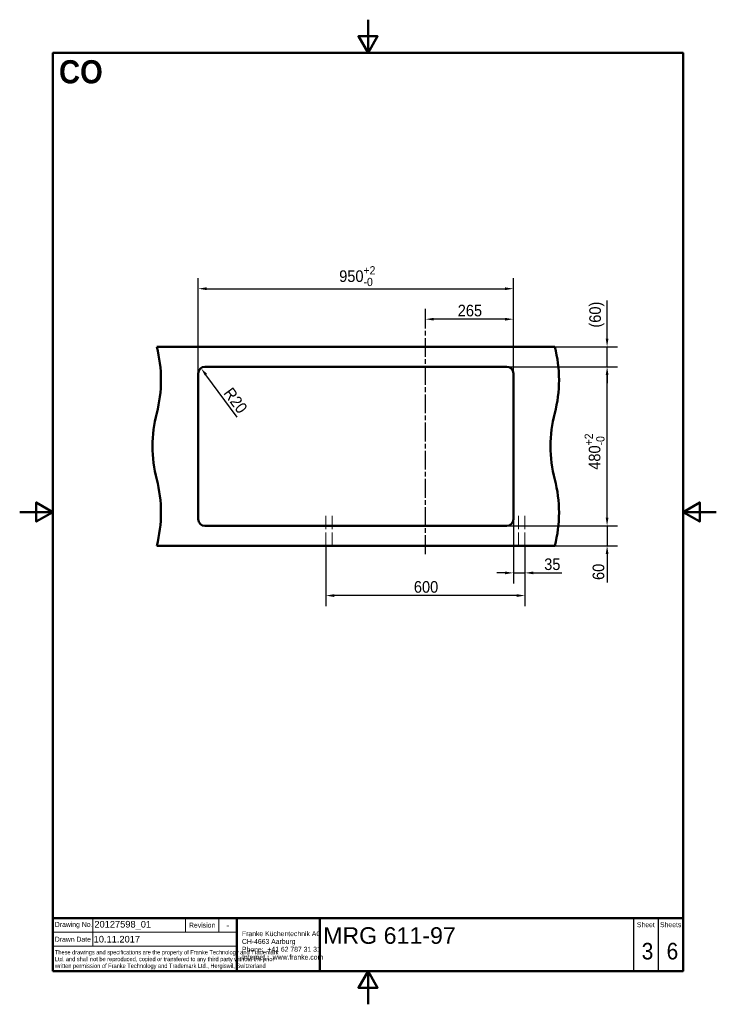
# Model space of a CAD drawing. Header units: millimetres. Extents: x 0 to 2100, y 0 to 2970.
import ezdxf
from ezdxf.enums import TextEntityAlignment as Align

# ---------------------------------------------------------------- set-up
doc = ezdxf.new("R2010")
doc.units = ezdxf.units.MM
doc.header["$LTSCALE"] = 10
for name, pattern in [('CHAIN', [0.3543, 0.2362, -0.0295, 0.0591, -0.0295]), ('DASH_DOT', [0.182, 0.1181, -0.0295, 0.0049, -0.0295]), ('DASHED', [0.2068, 0.1655, -0.0413])]:
    doc.linetypes.add(name, pattern=pattern)
for name, color, linetype, lineweight in [('Centerline(ISO)', 7, 'DASH_DOT', 25), ('Dimensions(ISO)', 7, 'Continuous', 25), ('Sketch Geometry(DIN)', 7, 'Continuous', 50), ('Sketch Geometry(ISO)', 7, 'Continuous', 50), ('Symbole(DIN)', 7, 'Continuous', 25), ('Symbols(ISO)', 7, 'Continuous', 25), ('Visible Edges(ISO)', 7, 'Continuous', 50)]:
    doc.layers.add(name, color=color, linetype=linetype, lineweight=lineweight)
doc.styles.add('Text Style20', font='arial.ttf')
doc.styles.add('Text Style40', font='arial.ttf')
doc.styles.add('Text Style9', font='arial.ttf')
doc.styles.add('Text_3.5mm', font='arial.ttf', dxfattribs={"width": 0.9})
doc.styles.add('Text_5.0mm', font='arial.ttf', dxfattribs={"width": 0.9})
doc.styles.add('Text__1.3mm', font='arial.ttf', dxfattribs={"width": 0.9})
doc.styles.add('Text__1.5mm', font='arial.ttf', dxfattribs={"width": 0.9})
doc.styles.add('Text__3.5mm', font='arial.ttf', dxfattribs={"width": 0.9})
doc.styles.add('Text__5.0mm', font='arial.ttf', dxfattribs={"width": 0.9})
doc.dimstyles.new('KS-STANDARD', dxfattribs={"dimscale": 10, "dimtxt": 3.5, "dimasz": 2.5, "dimexe": 3.175, "dimexo": 0, "dimgap": 0.8, "dimtad": 1, "dimdec": 1, "dimrnd": 1e-08, "dimtxsty": 'Text_3.5mm', "dimcen": 0.09, "dimdle": 10, "dimclrd": 7, "dimclre": 7, "dimclrt": 7, "dimadec": 0, "dimazin": 2, "dimtfac": 0.714286, "dimtdec": 4, "dimtmove": 0, "dimatfit": 3, "dimfxl": 1, "dimtolj": 1, "dimlwd": 25, "dimlwe": 25, "dimarcsym": 0})

# ---------------------------------------------------------------- blocks, each defined once
blk = doc.blocks.new('Title Blocks FKT-Marketing')
at = {"layer": 'Sketch Geometry(DIN)', "color": 7, "linetype": 'Continuous', "lineweight": 50}
for p, q in [((97.45, 118.35), (287.45, 118.35)), ((97.45, 118.35), (97.45, 102.35)), ((152.95, 118.35), (152.95, 102.35)), ((177.95, 102.35), (177.95, 118.35)), ((287.45, 102.35), (287.45, 118.35)), ((97.45, 102.35), (287.45, 102.35))]:
    blk.add_line(p, q, dxfattribs=at)
at = {"layer": 'Sketch Geometry(DIN)', "color": 7, "linetype": 'Continuous', "lineweight": 18}
for p, q in [((109.45, 118.35), (109.45, 109.85)), ((137.45, 114.1), (137.45, 118.35)), ((147.45, 114.1), (147.45, 118.35)), ((97.45, 114.1), (152.95, 114.1)), ((97.45, 109.85), (152.95, 109.85))]:
    blk.add_line(p, q, dxfattribs=at)
at = {"layer": 'Sketch Geometry(DIN)', "color": 7, "linetype": 'Continuous', "lineweight": 25}
for p, q in [((272.45, 118.35), (272.45, 102.35)), ((279.95, 118.35), (279.95, 102.35))]:
    blk.add_line(p, q, dxfattribs=at)
at = {"layer": 'Symbole(DIN)', "color": 7, "style": 'Text__1.5mm'}
for s, insert, char_height, width, attachment_point in [('\\fArial|b0|i0;Drawing No.', (98.05, 116.22), 1.4986, 15.7321, 4), ('Revision', (142.45, 116.22), 1.499, 13.4705, 5), ('Sheet', (276.2, 116.35), 1.499, 6.6871, 5), ('Sheets', (283.7, 116.35), 1.499, 6.6871, 5), ('Drawn Date', (98.05, 111.97), 1.499, 13.6702, 4)]:
    blk.add_mtext(s, dxfattribs=dict(at, insert=insert, char_height=char_height, width=width, attachment_point=attachment_point))
at = {"layer": 'Symbole(DIN)', "color": 7, "attachment_point": 4, "line_spacing_factor": 0.944221}
for s, insert, char_height, width, style in [('\\fArial|b0|i0;\\H1.4986;Franke Küchentechnik AG\\PCH-4663 Aarburg\\PPhone:  +41 62 787 31 31\\PInternet :  www.franke.com', (154.45, 110.11), 1.4986, 34.1835, 'Text__3.5mm'), ('\\fArial|b0|i0;\\W0.75;These drawings and specifications are the property of Franke Technology and Trademark Ltd. and shall not be reproduced, copied or transfered to any third party without the prior written permission of Franke Technology and Trademark Ltd., Hergiswil, Switzerland', (98.05, 105.81), 1.3, 54.5435, 'Text__1.3mm')]:
    blk.add_mtext(s, dxfattribs=dict(at, insert=insert, char_height=char_height, width=width, style=style))
at = {"layer": 'Symbole(DIN)', "color": 7}
for tag, p, height, style in [('Document_Number_001', (109.96, 115.5), 2, 'Text Style40'), ('Revision_Index_1_001', (149.73, 115.22), 2, 'Text Style40'), ('Title_001', (178.93, 110.6), 5, 'Text Style20'), ('Drawn_Date_001', (109.74, 110.99), 2, 'Text Style40')]:
    blk.add_attdef(tag, p, '', height=height, dxfattribs=dict(at, style=style))
at = {"layer": 'Symbole(DIN)', "color": 7, "style": 'Text__5.0mm', "width": 0.9}
for tag, p in [('Sheet_number_001', (274.96, 105.88)), ('Number_of_sheets_001', (282.47, 105.88))]:
    blk.add_attdef(tag, p, '', height=5, dxfattribs=at)
at = {"layer": 'Symbole(DIN)', "color": 7, "style": 'Text Style9'}
blk.add_attdef('Auxiliary_Remark1', text='', height=3.5, dxfattribs=at).set_placement((179.45, 105.85), align=Align.MIDDLE_LEFT)
blk = doc.blocks.new('*D5')
at = {"layer": 'Defpoints', "color": 0, "linetype": 'Continuous', "transparency": 16777216}
for p in [(1488.2, 1463.2), (1523.2, 1383.2), (1488.2, 1301.3)]:
    blk.add_point(p, dxfattribs=at)
at = {"layer": 'Dimensions(ISO)', "color": 7, "linetype": 'Continuous', "lineweight": 25, "transparency": 16777216}
for p, q in [((1488.2, 1463.2), (1488.2, 1269.6)), ((1523.2, 1383.2), (1523.2, 1269.6)), ((1463.2, 1301.3), (1438.2, 1301.3)), ((1488.2, 1301.3), (1523.2, 1301.3)), ((1548.2, 1301.3), (1634.5, 1301.3))]:
    blk.add_line(p, q, dxfattribs=at)
at = {"layer": 'Dimensions(ISO)', "color": 7, "linetype": 'Continuous', "transparency": 16777216}
for points in [[(1463.2, 1305.5), (1463.2, 1297.2), (1488.2, 1301.3)], [(1548.2, 1305.5), (1548.2, 1297.2), (1523.2, 1301.3)]]:
    blk.add_solid(points, dxfattribs=at)
at = {"layer": 'Dimensions(ISO)', "color": 7, "linetype": 'Continuous', "lineweight": 25, "transparency": 16777216, "insert": (1581.2, 1327.2), "char_height": 35, "attachment_point": 4, "style": 'Text_3.5mm'}
blk.add_mtext('\\A1;35', dxfattribs=at)
blk = doc.blocks.new('*D6')
at = {"layer": 'Defpoints', "color": 0, "linetype": 'Continuous', "transparency": 16777216}
for p in [(923.2, 1383.2), (1523.2, 1383.2), (923.2, 1232.9)]:
    blk.add_point(p, dxfattribs=at)
at = {"layer": 'Dimensions(ISO)', "color": 7, "linetype": 'Continuous', "lineweight": 25, "transparency": 16777216}
for p, q in [((923.2, 1383.2), (923.2, 1201.1)), ((1523.2, 1383.2), (1523.2, 1201.1)), ((1498.2, 1232.9), (948.2, 1232.9))]:
    blk.add_line(p, q, dxfattribs=at)
at = {"layer": 'Dimensions(ISO)', "color": 7, "linetype": 'Continuous', "transparency": 16777216}
for points in [[(948.2, 1237.1), (948.2, 1228.7), (923.2, 1232.9)], [(1498.2, 1237.1), (1498.2, 1228.7), (1523.2, 1232.9)]]:
    blk.add_solid(points, dxfattribs=at)
at = {"layer": 'Dimensions(ISO)', "color": 7, "linetype": 'Continuous', "lineweight": 25, "transparency": 16777216, "insert": (1188.3, 1258.8), "char_height": 35, "attachment_point": 4, "style": 'Text_3.5mm'}
blk.add_mtext('\\A1;600', dxfattribs=at)
blk = doc.blocks.new('*D7')
at = {"layer": 'Defpoints', "color": 0, "linetype": 'Continuous', "transparency": 16777216}
for p in [(1468.2, 1443.2), (1770.8, 1443.2), (1613.2, 1383.2)]:
    blk.add_point(p, dxfattribs=at)
at = {"layer": 'Dimensions(ISO)', "color": 7, "linetype": 'Continuous', "lineweight": 25, "transparency": 16777216}
for p, q in [((1770.8, 1468.2), (1770.8, 1493.2)), ((1468.2, 1443.2), (1802.6, 1443.2)), ((1770.8, 1443.2), (1770.8, 1383.2)), ((1613.2, 1383.2), (1802.6, 1383.2)), ((1770.8, 1358.2), (1770.8, 1272))]:
    blk.add_line(p, q, dxfattribs=at)
at = {"layer": 'Dimensions(ISO)', "color": 7, "linetype": 'Continuous', "transparency": 16777216}
for points in [[(1766.6, 1468.2), (1775, 1468.2), (1770.8, 1443.2)], [(1766.6, 1358.2), (1775, 1358.2), (1770.8, 1383.2)]]:
    blk.add_solid(points, dxfattribs=at)
at = {"layer": 'Dimensions(ISO)', "color": 7, "linetype": 'Continuous', "lineweight": 25, "transparency": 16777216, "insert": (1744.9, 1280), "char_height": 35, "attachment_point": 4, "rotation": 90, "style": 'Text_3.5mm'}
blk.add_mtext('\\A1;60', dxfattribs=at)
blk = doc.blocks.new('*D8')
at = {"layer": 'Defpoints', "color": 0, "linetype": 'Continuous', "transparency": 16777216}
for p in [(1613.2, 1983.2), (1770.8, 1983.2), (1468.2, 1923.2)]:
    blk.add_point(p, dxfattribs=at)
at = {"layer": 'Dimensions(ISO)', "color": 7, "linetype": 'Continuous', "lineweight": 25, "transparency": 16777216}
for p, q in [((1770.8, 2008.2), (1770.8, 2123.2)), ((1613.2, 1983.2), (1802.6, 1983.2)), ((1770.8, 1923.2), (1770.8, 1983.2)), ((1468.2, 1923.2), (1802.6, 1923.2)), ((1770.8, 1898.2), (1770.8, 1873.2))]:
    blk.add_line(p, q, dxfattribs=at)
at = {"layer": 'Dimensions(ISO)', "color": 7, "linetype": 'Continuous', "transparency": 16777216}
for points in [[(1766.6, 2008.2), (1775, 2008.2), (1770.8, 1983.2)], [(1766.6, 1898.2), (1775, 1898.2), (1770.8, 1923.2)]]:
    blk.add_solid(points, dxfattribs=at)
at = {"layer": 'Dimensions(ISO)', "color": 7, "linetype": 'Continuous', "lineweight": 25, "transparency": 16777216, "insert": (1739.9, 2041.2), "char_height": 35, "attachment_point": 4, "rotation": 90, "style": 'Text_3.5mm'}
blk.add_mtext('\\A1;(60)', dxfattribs=at)
blk = doc.blocks.new('*D9')
at = {"layer": 'Defpoints', "color": 0, "linetype": 'Continuous', "transparency": 16777216}
for p in [(1223.2, 2066.6), (1223.2, 2047.8), (1488.2, 1903.2)]:
    blk.add_point(p, dxfattribs=at)
at = {"layer": 'Dimensions(ISO)', "color": 7, "linetype": 'Continuous', "lineweight": 25, "transparency": 16777216}
for p, q in [((1223.2, 2047.8), (1223.2, 2098.3)), ((1488.2, 1903.2), (1488.2, 2098.3)), ((1463.2, 2066.6), (1248.2, 2066.6))]:
    blk.add_line(p, q, dxfattribs=at)
at = {"layer": 'Dimensions(ISO)', "color": 7, "linetype": 'Continuous', "transparency": 16777216}
for points in [[(1248.2, 2070.7), (1248.2, 2062.4), (1223.2, 2066.6)], [(1463.2, 2070.7), (1463.2, 2062.4), (1488.2, 2066.6)]]:
    blk.add_solid(points, dxfattribs=at)
at = {"layer": 'Dimensions(ISO)', "color": 7, "linetype": 'Continuous', "lineweight": 25, "transparency": 16777216, "insert": (1320.5, 2092.4), "char_height": 35, "attachment_point": 4, "style": 'Text_3.5mm'}
blk.add_mtext('\\A1;265', dxfattribs=at)
blk = doc.blocks.new('*D10')
at = {"layer": 'Defpoints', "color": 0, "linetype": 'Continuous', "transparency": 16777216}
for p in [(1468.2, 1923.2), (1770.8, 1923.2), (1468.2, 1443.2)]:
    blk.add_point(p, dxfattribs=at)
at = {"layer": 'Dimensions(ISO)', "color": 7, "linetype": 'Continuous', "lineweight": 25, "transparency": 16777216}
for p, q in [((1468.2, 1923.2), (1802.6, 1923.2)), ((1770.8, 1468.2), (1770.8, 1898.2)), ((1468.2, 1443.2), (1802.6, 1443.2))]:
    blk.add_line(p, q, dxfattribs=at)
at = {"layer": 'Dimensions(ISO)', "color": 7, "linetype": 'Continuous', "transparency": 16777216}
for points in [[(1766.6, 1898.2), (1775, 1898.2), (1770.8, 1923.2)], [(1766.6, 1468.2), (1775, 1468.2), (1770.8, 1443.2)]]:
    blk.add_solid(points, dxfattribs=at)
at = {"layer": 'Dimensions(ISO)', "color": 7, "linetype": 'Continuous', "lineweight": 25, "transparency": 16777216, "insert": (1733, 1612.5), "char_height": 35, "attachment_point": 4, "rotation": 90, "style": 'Text_3.5mm'}
blk.add_mtext('\\A1;480{\\H25.000001;\\S+2^ -0;}', dxfattribs=at)
blk = doc.blocks.new('*D11')
at = {"layer": 'Defpoints', "color": 0, "linetype": 'Continuous', "transparency": 16777216}
for p in [(1488.2, 2158.6), (538.2, 1903.2), (1488.2, 1903.2)]:
    blk.add_point(p, dxfattribs=at)
at = {"layer": 'Dimensions(ISO)', "color": 7, "linetype": 'Continuous', "lineweight": 25, "transparency": 16777216}
for p, q in [((538.2, 1903.2), (538.2, 2190.3)), ((1488.2, 1903.2), (1488.2, 2190.3)), ((563.2, 2158.6), (1463.2, 2158.6))]:
    blk.add_line(p, q, dxfattribs=at)
at = {"layer": 'Dimensions(ISO)', "color": 7, "linetype": 'Continuous', "transparency": 16777216}
for points in [[(563.2, 2162.7), (563.2, 2154.4), (538.2, 2158.6)], [(1463.2, 2162.7), (1463.2, 2154.4), (1488.2, 2158.6)]]:
    blk.add_solid(points, dxfattribs=at)
at = {"layer": 'Dimensions(ISO)', "color": 7, "linetype": 'Continuous', "lineweight": 25, "transparency": 16777216, "insert": (963.1, 2196.4), "char_height": 35, "attachment_point": 4, "style": 'Text_3.5mm'}
blk.add_mtext('\\A1;950{\\H25.000001;\\S+2^ -0;}', dxfattribs=at)
blk = doc.blocks.new('*D12')
at = {"layer": 'Defpoints', "color": 0, "linetype": 'Continuous', "transparency": 16777216}
for p in [(546.3, 1919.3), (558.2, 1903.2)]:
    blk.add_point(p, dxfattribs=at)
at = {"layer": 'Dimensions(ISO)', "color": 7, "linetype": 'Continuous', "lineweight": 25, "transparency": 16777216}
blk.add_line((655.2, 1771.4), (561.1, 1899.1), dxfattribs=at)
at = {"layer": 'Dimensions(ISO)', "color": 7, "linetype": 'Continuous', "transparency": 16777216}
blk.add_solid([(564.5, 1901.6), (557.8, 1896.7), (546.3, 1919.3)], dxfattribs=at)
at = {"layer": 'Dimensions(ISO)', "color": 7, "linetype": 'Continuous', "lineweight": 25, "transparency": 16777216, "insert": (626.7, 1853.7), "char_height": 35, "attachment_point": 4, "rotation": 306.3778, "style": 'Text_3.5mm'}
blk.add_mtext('\\A1;R20', dxfattribs=at)
blk = doc.blocks.new('Borders Default Border')
at = {"layer": 'Sketch Geometry(ISO)', "flags": 128}
for points in [[(105, 297), (105, 287), (102.11, 292), (107.89, 292), (105, 287)], [(10, 10), (10, 287), (200, 287), (200, 10), (10, 10)], [(0, 148.5), (10, 148.5), (5, 151.39), (5, 145.61), (10, 148.5)], [(210, 148.5), (200, 148.5), (205, 151.39), (205, 145.61), (200, 148.5)], [(105, 0), (105, 10), (102.11, 5), (107.89, 5), (105, 10)]]:
    blk.add_lwpolyline(points, dxfattribs=at)

msp = doc.modelspace()

# ---------------------------------------------------------------- linework, layer by layer
at = {"layer": 'Centerline(ISO)', "linetype": 'CHAIN', "ltscale": 23.990969}
msp.add_line((1223.16, 1358.156), (1223.16, 2047.824), dxfattribs=at)
at = {"layer": 'Sketch Geometry(ISO)', "linetype": 'DASHED', "lineweight": 18, "ltscale": 24.17795}
for p, q in [((923.16, 1383.156), (923.16, 1483.156)), ((942.16, 1383.156), (942.16, 1483.156)), ((1504.16, 1383.156), (1504.16, 1483.156)), ((1523.16, 1383.156), (1523.16, 1483.156))]:
    msp.add_line(p, q, dxfattribs=at)
at = {"layer": 'Visible Edges(ISO)'}
for p, q in [((413.16, 1983.156), (1613.16, 1983.156)), ((538.16, 1463.156), (538.16, 1903.156)), ((558.16, 1923.156), (1468.16, 1923.156)), ((1488.16, 1903.156), (1488.16, 1463.156)), ((1468.16, 1443.156), (558.16, 1443.156)), ((413.16, 1383.156), (1613.16, 1383.156))]:
    msp.add_line(p, q, dxfattribs=at)
for centre, radius, start, end in [((25.862, 1883.156), 400, 345.522488, 14.477512), ((1225.862, 1883.156), 400, 345.522488, 14.477512), ((558.16, 1903.156), 20, 90, 180), ((1468.16, 1903.156), 20, 0, 90), ((800.459, 1683.156), 400, 165.522488, 194.477512), ((2000.459, 1683.156), 400, 165.522488, 194.477512), ((25.862, 1483.156), 400, 345.522488, 14.477512), ((1225.862, 1483.156), 400, 345.522488, 14.477512), ((558.16, 1463.156), 20, 180, 270), ((1468.16, 1463.156), 20, 270, 0)]:
    msp.add_arc(centre, radius, start, end, dxfattribs=at)

# ---------------------------------------------------------------- block references
at = {"xscale": 10, "yscale": 10, "zscale": 10}
msp.add_blockref('Borders Default Border', (0, 0), dxfattribs=at)
msp.add_blockref('Title Blocks FKT-Marketing', (-874.458, -923.483), dxfattribs=at).add_auto_attribs({'Title_001': 'MRG 611-97', 'Revision_Index_1_001': '-', 'Document_Number_001': '20127598_01', 'Drawn_Date_001': '10.11.2017', 'Sheet_number_001': '3', 'Number_of_sheets_001': '6'})

# ---------------------------------------------------------------- texts
at = {"layer": 'Symbols(ISO)', "color": 7, "insert": (118.491, 2812.407), "char_height": 70, "width": 131.9436, "attachment_point": 4, "style": 'Text_5.0mm'}
msp.add_mtext('{\\fArial|b1|i0;\\H70.0000;CO}', dxfattribs=at)

# ---------------------------------------------------------------- dimensions: what is measured, and where the dimension line sits
at = {"layer": 'Dimensions(ISO)', "color": 7, "linetype": 'Continuous', "lineweight": 25}
for base, p1, p2, override, picture, middle in [((1488.16, 2158.573), (538.16, 1903.156), (1488.16, 1903.156), {"dimgap": 0.8, "dimdec": 0, "dimtol": 1, "dimlim": 0, "dimtp": 2, "dimtm": 1e-09, "dimtdec": 4, "dimtofl": 0, "dimatfit": 1}, '*D11', (1015.16, 2158.573)), ((923.16, 1232.883), (1523.16, 1383.156), (923.16, 1383.156), {"dimgap": 0.8, "dimdec": 1, "dimtol": 0, "dimlim": 0, "dimtp": 0, "dimtm": 0, "dimtdec": 4, "dimtofl": 0, "dimatfit": 1}, '*D6', (1223.16, 1232.883))]:
    dim = msp.add_linear_dim(base=base, p1=p1, p2=p2, dimstyle='KS-STANDARD', override=override, dxfattribs=at)
    dim.commit()
    dim.dimension.update_dxf_attribs({"geometry": picture, "text_midpoint": middle, "dimtype": 160})
for base, p1, p2, angle, override, picture, middle in [((1223.16, 2066.561), (1488.16, 1903.156), (1223.16, 2047.824), 180, {"dimgap": 0.8, "dimdec": 0, "dimtol": 0, "dimlim": 0, "dimtp": 0, "dimtm": 0, "dimtdec": 4, "dimtofl": 0, "dimatfit": 1}, '*D9', (1355.66, 2066.561)), ((1770.807, 1923.156), (1468.16, 1443.156), (1468.16, 1923.156), 90, {"dimgap": 0.8, "dimdec": 1, "dimtol": 1, "dimlim": 0, "dimtp": 2, "dimtm": 1e-09, "dimtdec": 4, "dimtofl": 0, "dimatfit": 1}, '*D10', (1770.807, 1665.156)), ((1770.807, 1443.156), (1613.16, 1383.156), (1468.16, 1443.156), 90, {"dimgap": 0.8, "dimdec": 1, "dimtol": 0, "dimlim": 0, "dimtp": 0, "dimtm": 0, "dimtdec": 4, "dimtofl": 1, "dimatfit": 1}, '*D7', (1770.807, 1302.562)), ((1488.16, 1301.342), (1523.16, 1383.156), (1488.16, 1463.156), 180, {"dimgap": 0.8, "dimdec": 0, "dimtol": 0, "dimlim": 0, "dimtp": 0, "dimtm": 0, "dimtdec": 4, "dimtofl": 1, "dimatfit": 1}, '*D5', (1603.829, 1301.342))]:
    dim = msp.add_linear_dim(base=base, p1=p1, p2=p2, angle=angle, dimstyle='KS-STANDARD', override=override, dxfattribs=at)
    dim.commit()
    dim.dimension.update_dxf_attribs({"geometry": picture, "text_midpoint": middle, "dimtype": 160})
dim = msp.add_linear_dim(base=(1770.807, 1983.156), p1=(1468.16, 1923.156), p2=(1613.16, 1983.156), angle=90, text='(<>)', dimstyle='KS-STANDARD', override={"dimgap": 0.8, "dimdec": 1, "dimtol": 0, "dimlim": 0, "dimtp": 0, "dimtm": 0, "dimtdec": 4, "dimtofl": 1, "dimatfit": 1}, dxfattribs=at)
dim.commit()
dim.dimension.update_dxf_attribs({"geometry": '*D8', "text_midpoint": (1770.807, 2078.157), "dimtype": 160})
dim = msp.add_radius_dim(center=(558.16, 1903.156), mpoint=(546.298, 1919.258), dimstyle='KS-STANDARD', override={"dimgap": 0.8, "dimdec": 1, "dimlfac": 1, "dimcen": 0, "dimtol": 0, "dimlim": 0, "dimtp": 0, "dimtm": 0, "dimtdec": 4, "dimtofl": 0}, dxfattribs=at)
dim.commit()
dim.dimension.update_dxf_attribs({"geometry": '*D12', "text_midpoint": (628.207, 1808.07), "dimtype": 164})

doc.saveas('drawing.dxf')
